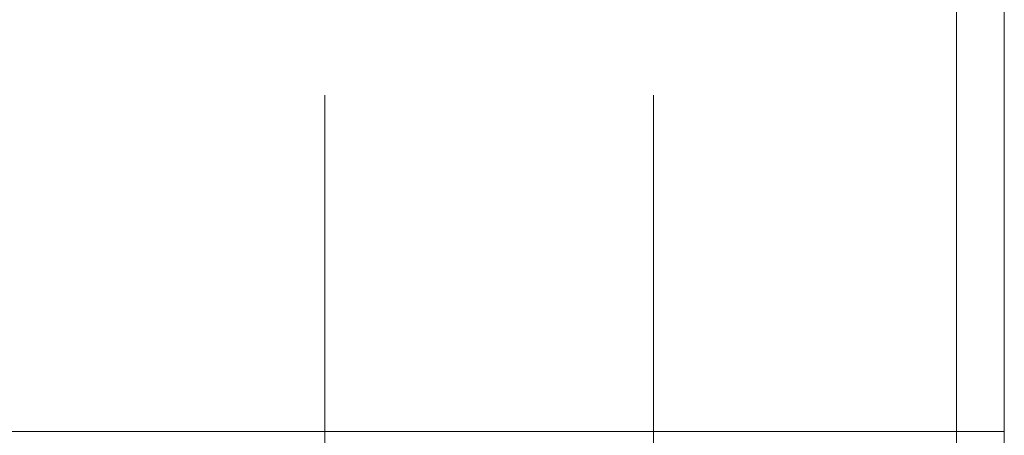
# Model space of a CAD drawing. Header units: millimetres. Extents: x 17 to 403, y 12 to 285.
# Tile 141 of 145: x 279 to 310, y 212 to 225. Entities that reach past the tile are written whole.
import ezdxf

# ---------------------------------------------------------------- set-up
doc = ezdxf.new("R2010")
doc.units = ezdxf.units.MM
doc.layers.add('LINE_000000', color=7, linetype='Continuous')

msp = doc.modelspace()

# ---------------------------------------------------------------- linework, layer by layer
at = {"layer": 'LINE_000000', "lineweight": 0}
for p, q in [((310.219, 224.536), (310.219, 207.052)), ((310.219, 213.402), (310.219, 223.689)), ((310.219, 213.402), (310.219, 223.689)), ((288.502, 222.631), (288.502, 205.105)), ((299, 222.631), (299, 205.105)), ((240.919, 211.878), (308.695, 211.878))]:
    msp.add_line(p, q, dxfattribs=at)
for points in [[(310.219, 211.878), (310.219, 237.702), (239.395, 237.702), (239.395, 211.878)], [(240.919, 211.878), (240.877, 236.178), (308.695, 236.178), (308.695, 211.878)], [(310.219, 207.349), (310.219, 211.878), (308.695, 211.878), (308.695, 207.349)]]:
    msp.add_lwpolyline(points, dxfattribs=at)

doc.saveas('drawing.dxf')
